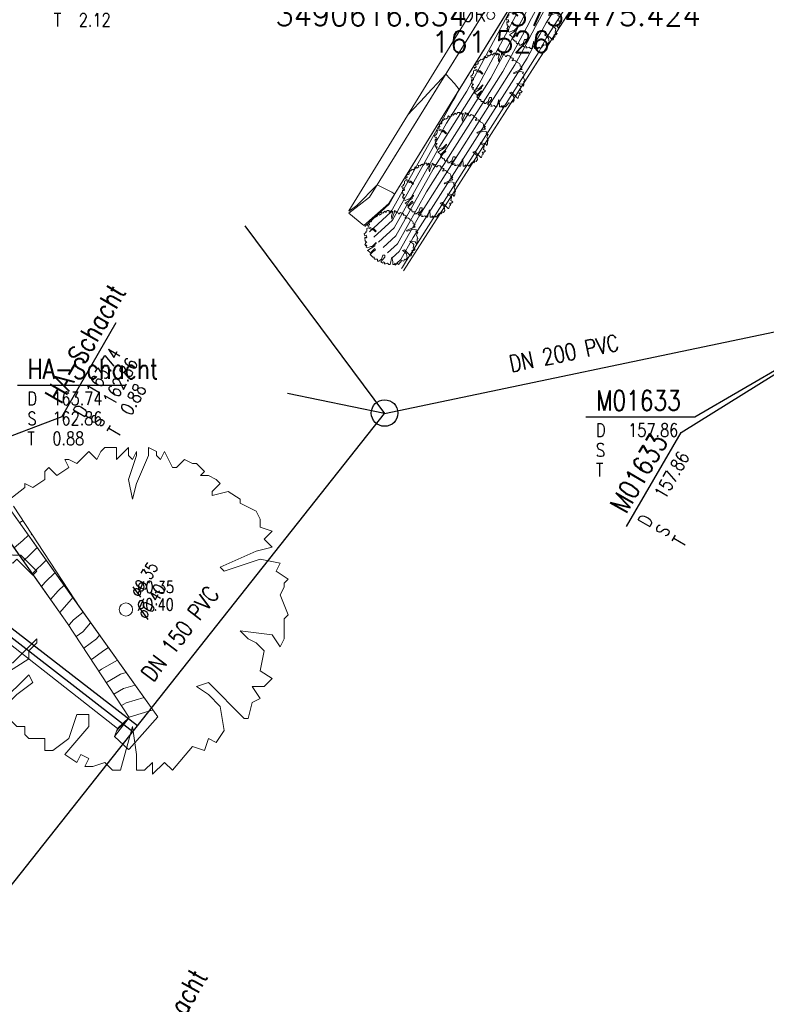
# Model space of a CAD drawing. Header units: metres. Extents: x 3490449 to 3490968, y 5754217 to 5754743.
# Tile 73 of 212: x 3490599 to 3490627, y 5754438 to 5754475. Entities that reach past the tile are written whole.
import ezdxf
from ezdxf.enums import TextEntityAlignment as Align

# ---------------------------------------------------------------- set-up
doc = ezdxf.new("R2010")
doc.units = ezdxf.units.M
doc.header["$LTSCALE"] = 0.25
doc.linetypes.add('Kartierung-07$0$AUSGEZOGEN', pattern=[0])
for name, color, linetype, lineweight, true_color in [('Kartierung-07$0$$BRUCH', 7, 'Continuous', 18, 0x82563a), ('Kartierung-07$0$$HOEHEN_Haupt', 7, 'Continuous', 18, 0x82563a), ('Kartierung-07$0$$HOEHEN_Mittel', 7, 'Continuous', 18, 0x82563a), ('Kartierung-07$0$$P_INF_FL', 7, 'Kartierung-07$0$AUSGEZOGEN', 18, 0x82563a), ('Kartierung-07$0$$P_INF_H', 7, 'Kartierung-07$0$AUSGEZOGEN', 18, 0x82563a), ('Kartierung-07$0$$P_INF_NR', 7, 'Kartierung-07$0$AUSGEZOGEN', 18, 0x82563a), ('Kartierung-07$0$$P_INF_X', 7, 'Kartierung-07$0$AUSGEZOGEN', 18, 0x82563a), ('Kartierung-07$0$$PKT_OR', 7, 'Continuous', 18, 0x82563a), ('Kartierung-07$0$B_Baum', 7, 'Continuous', 18, 0x82563a), ('Kartierung-07$0$B_Befestigt', 7, 'Continuous', 18, 0x82563a), ('Kartierung-07$0$B_Haus', 7, 'Kartierung-07$0$AUSGEZOGEN', 18, 0x82563a), ('Kartierung-07$0$B_Hecke', 7, 'Continuous', 18, 0x82563a), ('Kartierung-07$0$B_Schrift_Baum', 7, 'Continuous', 18, 0x82563a), ('Kartierung-07$0$B_Schrift_Baum_60Grad', 7, 'Continuous', 18, 0x82563a), ('Kartierung-07$0$B_Zaun', 7, 'Kartierung-07$0$AUSGEZOGEN', 18, 0x82563a), ('Kartierung-07$0$Hilfe_DGM', 7, 'Continuous', 18, 0x82563a), ('Kartierung-07$0$SYM_OR', 7, 'Kartierung-07$0$AUSGEZOGEN', 18, 0x82563a)]:
    doc.layers.add(name, color=color, linetype=linetype, lineweight=lineweight, true_color=true_color)
for name, color, linetype, true_color in [('Kartierung-07$0$B_MW-Leitung_Aus', 7, 'Continuous', 0x82563a), ('Kartierung-07$0$B_MW-Leitung_HA_Schrift_Aus', 7, 'Continuous', 0x82563a), ('Kartierung-07$0$B_Schachtschrift_MW_HA_Aus', 7, 'Continuous', 0x82563a), ('Kartierung-07$0$B_Schachtschrift_SW_AUS', 7, 'Continuous', 0x82563a)]:
    doc.layers.add(name, color=color, linetype=linetype, true_color=true_color)
for name, color, linetype in [('Kartierung-07$0$B_MW-Schacht', 7, 'Continuous'), ('Kartierung-07$0$B_Schachtschrift_MW_HA', 7, 'Continuous'), ('Kartierung-07$0$B_Schachtschrift_MW_HA_60Grad', 7, 'Continuous'), ('Kartierung-07$0$B_Schachtschrift_RW_HA_60Grad', 7, 'Continuous')]:
    doc.layers.add(name, color=color, linetype=linetype)
doc.styles.add('Kartierung-07$0$STANDARD', font='romans.shx', dxfattribs={"width": 0.8})

# ---------------------------------------------------------------- blocks, each defined once
blk = doc.blocks.new('Kartierung-07$0$B_Schachtbeschriftung')
blk.add_line((0, 0), (8.186, 0))
at = {"style": 'Kartierung-07$0$STANDARD', "width": 0.8}
for s, p in [('D ', (0.75, -0.5)), ('S ', (0.75, -2)), ('T ', (0.75, -3.5))]:
    blk.add_text(s, height=1, dxfattribs=at).set_placement(p, align=Align.TOP_LEFT)
at = {"ltscale": 0.02, "style": 'Kartierung-07$0$STANDARD', "width": 0.8}
for tag, p, height in [('NUMMER', (0.759, 0.479), 1.5), ('DECKEL', (2.627, -1.5), 1), ('SOHLE', (2.625, -2.996), 1), ('TIEFE', (2.628, -4.501), 1)]:
    blk.add_attdef(tag, p, '', height=height, dxfattribs=at)
at = {"ltscale": 0.02, "style": 'Kartierung-07$0$STANDARD', "width": 0.8, "flags": 1}
blk.add_attdef('FOTO', (1.057, -6.131), '', height=1, dxfattribs=at)
blk = doc.blocks.new('Kartierung-07$0$B_Baum')
at = {"layer": 'Kartierung-07$0$B_Baum'}
blk.add_lwpolyline([(-0.4417, -0.1918), (-0.4667, -0.1793), (-0.4542, -0.1418), (-0.4667, -0.1418), (-0.4792, -0.1543), (-0.4917, -0.1293), (-0.4792, -0.1168), (-0.4792, -0.1043), (-0.4542, -0.0793), (-0.4792, -0.0793), (-0.4917, -0.0543), (-0.4792, -0.0543), (-0.4917, -0.0293), (-0.4917, -0.0043), (-0.4792, 0.0082), (-0.4792, -0.0043), (-0.4667, -0.0043), (-0.4542, 0.0082), (-0.4667, 0.0457), (-0.4917, 0.0332), (-0.5042, 0.0707), (-0.4667, 0.0957), (-0.4792, 0.1082), (-0.4542, 0.1207), (-0.4542, 0.1457), (-0.4542, 0.1707), (-0.4292, 0.1832), (-0.3542, 0.1457), (-0.3417, 0.1582), (-0.2917, 0.1082), (-0.2792, 0.1207), (-0.3292, 0.1707), (-0.3542, 0.1707), (-0.4292, 0.2082), (-0.4417, 0.2332), (-0.4167, 0.2332), (-0.4042, 0.2457), (-0.4167, 0.2832), (-0.4042, 0.2957), (-0.3792, 0.2957), (-0.3667, 0.3082), (-0.3667, 0.3332), (-0.3792, 0.3332), (-0.3167, 0.3832), (-0.3167, 0.3957), (-0.2917, 0.3832), (-0.2542, 0.4082), (-0.2542, 0.4332), (-0.2417, 0.4457), (-0.2167, 0.4207), (-0.1792, 0.4457), (-0.1917, 0.4707), (-0.1792, 0.4707), (-0.1542, 0.4582), (-0.1292, 0.4832), (-0.1167, 0.4957), (-0.0917, 0.4707), (-0.0792, 0.4957), (-0.0667, 0.5082), (-0.0292, 0.5082), (-0.0292, 0.4707), (-0.0167, 0.4832), (0.0083, 0.5082), (0.0083, 0.4832), (0.0208, 0.4707), (0.0333, 0.4957), (0.0333, 0.4832), (0.0083, 0.4082), (0.0208, 0.3457), (0.0333, 0.3957), (0.0708, 0.4832), (0.0708, 0.5082), (0.0958, 0.4957), (0.0958, 0.4832), (0.1083, 0.4707), (0.1208, 0.4957), (0.1333, 0.4707), (0.1458, 0.4457), (0.1583, 0.4457), (0.1833, 0.4707), (0.2083, 0.4582), (0.2208, 0.4582), (0.2458, 0.4332), (0.2333, 0.4207), (0.2583, 0.4207), (0.2833, 0.4082), (0.2958, 0.3957), (0.2708, 0.3707), (0.2708, 0.3582), (0.3208, 0.3707), (0.3583, 0.3457), (0.3583, 0.3332), (0.4083, 0.3082), (0.4208, 0.2832), (0.4208, 0.2582), (0.4583, 0.2457), (0.4333, 0.2207), (0.4583, 0.1957), (0.4083, 0.1832), (0.2958, 0.1332), (0.3083, 0.1207), (0.4208, 0.1582), (0.4833, 0.1457), (0.4708, 0.1207), (0.5083, 0.0957), (0.4958, 0.0832), (0.4958, 0.0707), (0.4833, 0.0457), (0.5083, -0.0168), (0.4958, -0.0293), (0.4958, -0.0918), (0.4833, -0.1168), (0.4583, -0.0793), (0.3583, -0.0668), (0.3833, -0.0918), (0.4083, -0.1043), (0.4333, -0.1293), (0.4208, -0.1918), (0.4583, -0.2168), (0.4333, -0.2418), (0.3958, -0.2418), (0.4208, -0.2793), (0.3958, -0.2918), (0.3833, -0.3418), (0.3708, -0.3418), (0.2583, -0.2293), (0.2208, -0.2418), (0.2583, -0.2668), (0.2958, -0.3043), (0.3083, -0.3793), (0.2833, -0.4168), (0.2583, -0.4043), (0.2458, -0.4418), (0.2083, -0.4293), (0.1458, -0.5043), (0.1208, -0.4793), (0.0833, -0.5168), (0.0833, -0.4793), (0.0583, -0.5043), (0.0333, -0.5043), (0.0333, -0.4543), (0.0208, -0.3668), (-0.0167, -0.5043), (-0.0417, -0.5043), (-0.0667, -0.4793), (-0.1042, -0.4918), (-0.1292, -0.4918), (-0.1167, -0.4668), (-0.1417, -0.4543), (-0.1542, -0.4793), (-0.1917, -0.4543), (-0.1167, -0.3668), (-0.1167, -0.3293), (-0.1542, -0.3293), (-0.1792, -0.4043), (-0.2292, -0.4418), (-0.2542, -0.4418), (-0.2542, -0.4043), (-0.3042, -0.4043), (-0.3167, -0.3918), (-0.3167, -0.3668), (-0.3417, -0.3668), (-0.3917, -0.3168), (-0.3417, -0.2668), (-0.2917, -0.2293), (-0.3042, -0.2043), (-0.3917, -0.2918), (-0.4042, -0.2668), (-0.4417, -0.2418), (-0.3042, -0.1543), (-0.3042, -0.1293), (-0.2792, -0.1043), (-0.2792, -0.0918), (-0.3542, -0.1668), (-0.3792, -0.1668), (-0.4417, -0.1918)], dxfattribs=at)
blk = doc.blocks.new('Kartierung-07$0$PKT_OR')
at = {"layer": 'Kartierung-07$0$SYM_OR'}
blk.add_circle((0, 0), 0.15, dxfattribs=at)
at = {"layer": 'Kartierung-07$0$$P_INF_FL', "style": 'Kartierung-07$0$STANDARD'}
blk.add_attdef('CODE', text='', height=0.8, dxfattribs=at).set_placement((0, 1.7), align=Align.CENTER)
at = {"layer": 'Kartierung-07$0$$P_INF_H', "style": 'Kartierung-07$0$STANDARD'}
blk.add_attdef('H', text='', height=0.8, dxfattribs=at).set_placement((0, -1.4), align=Align.CENTER)
at = {"layer": 'Kartierung-07$0$$P_INF_NR', "style": 'Kartierung-07$0$STANDARD'}
blk.add_attdef('NR', text='', height=0.8, dxfattribs=at).set_placement((0, 0.7), align=Align.CENTER)
at = {"layer": 'Kartierung-07$0$$P_INF_X', "style": 'Kartierung-07$0$STANDARD'}
blk.add_attdef('X', text='', height=0.8, dxfattribs=at).set_placement((-0.9, -0.4), align=Align.RIGHT)
blk.add_attdef('Y', (0.7, -0.4), '', height=0.8, dxfattribs=at)
at = {"layer": 'Kartierung-07$0$SYM_OR', "style": 'Kartierung-07$0$STANDARD'}
blk.add_text('OR', height=0.5, dxfattribs=at).set_placement((-1.096, -0.233))
blk = doc.blocks.new('Kartierung-07$0$Hecke')
at = {"layer": 'Kartierung-07$0$B_Hecke'}
blk.add_lwpolyline([(-0.447, -0.197), (-0.472, -0.185), (-0.46, -0.147), (-0.472, -0.147), (-0.485, -0.16), (-0.497, -0.135), (-0.485, -0.122), (-0.485, -0.11), (-0.46, -0.085), (-0.485, -0.085), (-0.497, -0.06), (-0.485, -0.06), (-0.497, -0.035), (-0.497, -0.01), (-0.485, 0.003), (-0.485, -0.01), (-0.472, -0.01), (-0.46, 0.003), (-0.472, 0.04), (-0.497, 0.028), (-0.51, 0.065), (-0.472, 0.09), (-0.485, 0.103), (-0.46, 0.115), (-0.46, 0.14), (-0.46, 0.165), (-0.435, 0.178), (-0.36, 0.14), (-0.347, 0.153), (-0.297, 0.103), (-0.285, 0.115), (-0.335, 0.165), (-0.36, 0.165), (-0.435, 0.203), (-0.447, 0.228), (-0.422, 0.228), (-0.41, 0.24), (-0.422, 0.278), (-0.41, 0.29), (-0.385, 0.29), (-0.372, 0.303), (-0.372, 0.328), (-0.385, 0.328), (-0.322, 0.378), (-0.322, 0.39), (-0.297, 0.378), (-0.26, 0.403), (-0.26, 0.428), (-0.247, 0.44), (-0.222, 0.415), (-0.185, 0.44), (-0.197, 0.465), (-0.185, 0.465), (-0.16, 0.453), (-0.135, 0.478), (-0.122, 0.49), (-0.097, 0.465), (-0.085, 0.49), (-0.072, 0.503), (-0.035, 0.503), (-0.035, 0.465), (-0.022, 0.478), (0.003, 0.503), (0.003, 0.478), (0.015, 0.465), (0.028, 0.49), (0.028, 0.478), (0.003, 0.403), (0.015, 0.34), (0.028, 0.39), (0.065, 0.478), (0.065, 0.503), (0.09, 0.49), (0.09, 0.478), (0.103, 0.465), (0.115, 0.49), (0.128, 0.465), (0.14, 0.44), (0.153, 0.44), (0.178, 0.465), (0.203, 0.453), (0.215, 0.453), (0.24, 0.428), (0.228, 0.415), (0.253, 0.415), (0.278, 0.403), (0.29, 0.39), (0.265, 0.365), (0.265, 0.353), (0.315, 0.365), (0.353, 0.34), (0.353, 0.328), (0.403, 0.303), (0.415, 0.278), (0.415, 0.253), (0.453, 0.24), (0.428, 0.215), (0.453, 0.19), (0.403, 0.178), (0.29, 0.128), (0.303, 0.115), (0.415, 0.153), (0.478, 0.14), (0.465, 0.115), (0.503, 0.09), (0.49, 0.078), (0.49, 0.065), (0.478, 0.04), (0.503, -0.022), (0.49, -0.035), (0.49, -0.097), (0.478, -0.122), (0.453, -0.085), (0.353, -0.072), (0.378, -0.097), (0.403, -0.11), (0.428, -0.135), (0.415, -0.197), (0.453, -0.222), (0.428, -0.247), (0.39, -0.247), (0.415, -0.285), (0.39, -0.297), (0.378, -0.347), (0.365, -0.347), (0.253, -0.235), (0.215, -0.247), (0.253, -0.272), (0.29, -0.31), (0.303, -0.385), (0.278, -0.422), (0.253, -0.41), (0.24, -0.447), (0.203, -0.435), (0.14, -0.51), (0.115, -0.485), (0.078, -0.522), (0.078, -0.485), (0.053, -0.51), (0.028, -0.51), (0.028, -0.46), (0.015, -0.372), (-0.022, -0.51), (-0.047, -0.51), (-0.072, -0.485), (-0.11, -0.497), (-0.135, -0.497), (-0.122, -0.472), (-0.147, -0.46), (-0.16, -0.485), (-0.197, -0.46), (-0.122, -0.372), (-0.122, -0.335), (-0.16, -0.335), (-0.185, -0.41), (-0.235, -0.447), (-0.26, -0.447), (-0.26, -0.41), (-0.31, -0.41), (-0.322, -0.397), (-0.322, -0.372), (-0.347, -0.372), (-0.397, -0.322), (-0.347, -0.272), (-0.297, -0.235), (-0.31, -0.21), (-0.397, -0.297), (-0.41, -0.272), (-0.447, -0.247), (-0.31, -0.16), (-0.31, -0.135), (-0.285, -0.11), (-0.285, -0.097), (-0.36, -0.172), (-0.385, -0.172), (-0.447, -0.197)], dxfattribs=at)

msp = doc.modelspace()

# ---------------------------------------------------------------- linework, layer by layer
at = {"layer": 'Kartierung-07$0$$BRUCH', "ltscale": 0.02}
for p, q in [((3490624.11, 5754482.615), (3490613.348, 5754465.809)), ((3490616.798, 5754476.225), (3490612.072, 5754468.58)), ((3490612.801, 5754468.339), (3490617.683, 5754476.255)), ((3490616.213, 5754476.07), (3490611.3, 5754468.069)), ((3490612.072, 5754468.58), (3490611.297, 5754467.974)), ((3490611.863, 5754467.513), (3490612.801, 5754468.339)), ((3490611.297, 5754467.974), (3490611.863, 5754467.513)), ((3490598.551, 5754456.829), (3490604.114, 5754449.025)), ((3490600.716, 5754452.533), (3490598.024, 5754456.332)), ((3490594.785, 5754454.696), (3490602.592, 5754448.583)), ((3490603.037, 5754448.998), (3490600.716, 5754452.533)), ((3490602.479, 5754448.283), (3490603.037, 5754448.998)), ((3490604.114, 5754449.025), (3490603.028, 5754447.811)), ((3490603.028, 5754447.811), (3490603.008, 5754447.791))]:
    msp.add_line(p, q, dxfattribs=at)
at = {"layer": 'Kartierung-07$0$$HOEHEN_Haupt', "ltscale": 0.02}
for points in [[(3490627.038, 5754484.926), (3490626.868, 5754484.86), (3490625.587, 5754484.562), (3490625.101, 5754484.18), (3490623.916, 5754483.416), (3490623.829, 5754483.335), (3490623.686, 5754483.192), (3490623.609, 5754483.012), (3490623.568, 5754482.834), (3490623.568, 5754482.656), (3490622.13, 5754480.389), (3490621.527, 5754479.587), (3490618.714, 5754475.143), (3490618.477, 5754474.705), (3490618.398, 5754474.557), (3490618.286, 5754474.348), (3490617.998, 5754473.81), (3490613.712, 5754467.058), (3490613.255, 5754466.239), (3490613.099, 5754466.095)], [(3490617.372, 5754475.627), (3490616.913, 5754474.77), (3490615.733, 5754472.567), (3490614.969, 5754471.363), (3490612.935, 5754467.72), (3490612.239, 5754467.081)], [(3490599.238, 5754455.865), (3490599.035, 5754455.664), (3490598.699, 5754455.38)], [(3490599.374, 5754455.895), (3490599.344, 5754455.876)], [(3490600.915, 5754453.513), (3490600.844, 5754453.442), (3490600.42, 5754452.951)], [(3490602.587, 5754451.158), (3490601.992, 5754450.816), (3490601.892, 5754450.742)]]:
    msp.add_lwpolyline(points, dxfattribs=at)
at = {"layer": 'Kartierung-07$0$$HOEHEN_Mittel', "ltscale": 0.02}
for points in [[(3490627.69, 5754490.056), (3490626.881, 5754487.409), (3490626.849, 5754487.313), (3490625.858, 5754485.859), (3490625.811, 5754485.761), (3490625.467, 5754485.569), (3490625.478, 5754485.463), (3490623.699, 5754484.316), (3490623.513, 5754484.145), (3490623.209, 5754483.84), (3490623.046, 5754483.458), (3490622.959, 5754483.08), (3490622.958, 5754482.703), (3490621.889, 5754481.016), (3490620.587, 5754479.285), (3490618.695, 5754476.295), (3490618.164, 5754475.315), (3490617.987, 5754474.985), (3490617.737, 5754474.517), (3490617.092, 5754473.313), (3490614.215, 5754468.78), (3490613.127, 5754466.831), (3490612.755, 5754466.489)], [(3490627.12, 5754486.38), (3490626.421, 5754485.355), (3490626.045, 5754485.208), (3490625.764, 5754485.142), (3490625.658, 5754485.059), (3490623.808, 5754483.866), (3490623.671, 5754483.74), (3490623.448, 5754483.516), (3490623.328, 5754483.235), (3490623.264, 5754482.957), (3490623.263, 5754482.679), (3490622.009, 5754480.702), (3490621.057, 5754479.436), (3490618.704, 5754475.719), (3490618.32, 5754475.01), (3490618.193, 5754474.771), (3490618.011, 5754474.433), (3490617.545, 5754473.562), (3490613.964, 5754467.919), (3490613.191, 5754466.535), (3490612.927, 5754466.292)], [(3490627.403, 5754484.445), (3490625.411, 5754483.981), (3490624.544, 5754483.301), (3490624.025, 5754482.966), (3490623.987, 5754482.931), (3490623.924, 5754482.868), (3490623.891, 5754482.789), (3490623.873, 5754482.711), (3490623.872, 5754482.633), (3490622.251, 5754480.075), (3490621.997, 5754479.738), (3490618.723, 5754474.566), (3490618.633, 5754474.4), (3490618.603, 5754474.344), (3490618.56, 5754474.264), (3490618.45, 5754474.059), (3490613.461, 5754466.196), (3490613.319, 5754465.942), (3490613.271, 5754465.898)], [(3490617.577, 5754475.413), (3490617.188, 5754474.686), (3490616.186, 5754472.816), (3490614.718, 5754470.502), (3490612.999, 5754467.424), (3490612.411, 5754466.884)], [(3490618.008, 5754475.62), (3490617.782, 5754475.199), (3490617.462, 5754474.601), (3490616.639, 5754473.064), (3490614.467, 5754469.641), (3490613.063, 5754467.127), (3490612.583, 5754466.687)], [(3490613.518, 5754471.681), (3490613.708, 5754471.88), (3490613.986, 5754472.182), (3490613.987, 5754472.182), (3490614.418, 5754472.644), (3490614.625, 5754472.872), (3490614.939, 5754473.217), (3490615.269, 5754472.86), (3490615.448, 5754472.632), (3490615.28, 5754472.318), (3490615.221, 5754472.224), (3490612.871, 5754468.016), (3490612.068, 5754467.278)], [(3490611.896, 5754467.476), (3490612.807, 5754468.312), (3490613.02, 5754468.693), (3490612.912, 5754468.773), (3490612.356, 5754469.04), (3490611.601, 5754468.268), (3490611.6, 5754468.268)], [(3490611.6, 5754468.268), (3490611.398, 5754468.122), (3490611.397, 5754468.121), (3490611.3, 5754468.051)], [(3490599.038, 5754456.41), (3490598.924, 5754456.337)], [(3490599.574, 5754455.394), (3490599.207, 5754455.033), (3490599.043, 5754454.894)], [(3490599.909, 5754454.924), (3490599.394, 5754454.416), (3490599.387, 5754454.408)], [(3490600.244, 5754454.453), (3490599.877, 5754454.092), (3490599.731, 5754453.922)], [(3490600.58, 5754453.983), (3490600.36, 5754453.767), (3490600.076, 5754453.437)], [(3490600.756, 5754452.472), (3490600.787, 5754452.495), (3490600.787, 5754452.496), (3490600.94, 5754452.676), (3490601.295, 5754452.965)], [(3490601.04, 5754452.04), (3490601.292, 5754452.227), (3490601.295, 5754452.229), (3490601.58, 5754452.566)], [(3490601.324, 5754451.607), (3490601.797, 5754451.958), (3490601.803, 5754451.962), (3490601.916, 5754452.096)], [(3490602.251, 5754451.628), (3490602.113, 5754451.548), (3490601.608, 5754451.174)], [(3490602.923, 5754450.689), (3490602.704, 5754450.624), (3490602.701, 5754450.623), (3490602.176, 5754450.309)], [(3490603.26, 5754450.219), (3490602.814, 5754450.088), (3490602.812, 5754450.087), (3490602.46, 5754449.876)], [(3490603.596, 5754449.749), (3490602.924, 5754449.551), (3490602.923, 5754449.55), (3490602.744, 5754449.444)], [(3490603.932, 5754449.279), (3490603.034, 5754449.014), (3490603.028, 5754449.011)], [(3490602.565, 5754448.513), (3490602.653, 5754448.604), (3490602.976, 5754448.941)], [(3490603.034, 5754449.014), (3490603.034, 5754449.014)]]:
    msp.add_lwpolyline(points, dxfattribs=at)
at = {"layer": 'Kartierung-07$0$B_Baum'}
msp.add_circle((3490602.91, 5754453.06, 161.869), 0.25, dxfattribs=at)
at = {"layer": 'Kartierung-07$0$B_Befestigt', "ltscale": 0.02}
for points in [[(3490616.798, 5754476.225), (3490612.072, 5754468.58), (3490611.297, 5754467.974), (3490611.863, 5754467.513), (3490612.801, 5754468.339)], [(3490612.801, 5754468.339), (3490617.683, 5754476.255)]]:
    msp.add_lwpolyline(points, dxfattribs=at)
for points, elevation in [([(3490603.008, 5754447.791), (3490603.028, 5754447.811), (3490604.114, 5754449.025), (3490601.198, 5754453.1), (3490598.551, 5754456.829)], 161.005), ([(3490598.024, 5754456.332), (3490600.716, 5754452.533), (3490603.037, 5754448.998), (3490602.479, 5754448.283)], 163.511)]:
    msp.add_lwpolyline(points, dxfattribs=dict(at, elevation=elevation))
at = {"layer": 'Kartierung-07$0$B_Haus', "ltscale": 0.02}
msp.add_lwpolyline([(3490616.213, 5754476.07), (3490611.3, 5754468.069)], dxfattribs=at)
at = {"layer": 'Kartierung-07$0$B_MW-Leitung_Aus', "ltscale": 0.02}
for p, q in [((3490612.641, 5754460.433), (3490631.188, 5754464.321)), ((3490612.641, 5754460.433), (3490608.992, 5754461.195)), ((3490588.289, 5754429.666), (3490612.641, 5754460.433)), ((3490592.27, 5754457.274), (3490603.347, 5754448.691)), ((3490592.099, 5754457.054), (3490603.174, 5754448.473))]:
    msp.add_line(p, q, dxfattribs=at)
at = {"layer": 'Kartierung-07$0$B_MW-Schacht', "ltscale": 0.02}
msp.add_circle((3490612.641, 5754460.457, 160.556), 0.5, dxfattribs=at)
at = {"layer": 'Kartierung-07$0$B_Schachtschrift_MW_HA', "ltscale": 0.02}
msp.add_line((3490624.307, 5754460.315), (3490631.188, 5754464.321), dxfattribs=at)
at = {"layer": 'Kartierung-07$0$B_Schachtschrift_MW_HA_60Grad', "ltscale": 0.02}
msp.add_line((3490623.792, 5754459.726), (3490631.188, 5754464.321), dxfattribs=at)
at = {"layer": 'Kartierung-07$0$B_Schachtschrift_MW_HA_60Grad', "ltscale": 0.02, "elevation": 160.46}
msp.add_lwpolyline([(3490600.493, 5754460.317), (3490592.173, 5754457.151)], dxfattribs=at)
at = {"layer": 'Kartierung-07$0$B_Schachtschrift_MW_HA_Aus', "ltscale": 0.02}
msp.add_lwpolyline([(3490607.383, 5754467.507), (3490612.641, 5754460.433)], dxfattribs=at)
at = {"layer": 'Kartierung-07$0$B_Zaun', "ltscale": 0.02}
msp.add_lwpolyline([(3490624.11, 5754482.615), (3490613.348, 5754465.809)], dxfattribs=at)
at = {"layer": 'Kartierung-07$0$Hilfe_DGM', "ltscale": 0.02}
msp.add_lwpolyline([(3490598.686, 5754456.95), (3490601.198, 5754453.1), (3490604.114, 5754449.025), (3490603.028, 5754447.811), (3490603.008, 5754447.791), (3490602.479, 5754448.283), (3490602.592, 5754448.583), (3490603.037, 5754448.998), (3490600.716, 5754452.533), (3490598.024, 5754456.332)], dxfattribs=at)

# ---------------------------------------------------------------- block references
at = {"layer": 'Kartierung-07$0$$PKT_OR'}
msp.add_blockref('Kartierung-07$0$PKT_OR', (3490616.634, 5754475.424, 161.526), dxfattribs=at).add_auto_attribs({'Y': '5754475.424', 'X': '3490616.634', 'H': '161.526', 'CODE': 'OR', 'NR': 'M07888'})
at = {"layer": 'Kartierung-07$0$B_Baum', "xscale": 12, "yscale": 12, "zscale": 12}
msp.add_blockref('Kartierung-07$0$B_Baum', (3490602.91, 5754453.06, 318.017), dxfattribs=at)
at = {"layer": 'Kartierung-07$0$B_Hecke', "ltscale": 0.02, "xscale": 2, "yscale": 2, "zscale": 2}
for p in [(3490618.228, 5754475.191), (3490616.904, 5754473.001), (3490615.535, 5754470.765), (3490614.303, 5754468.849), (3490612.888, 5754467.069)]:
    msp.add_blockref('Kartierung-07$0$Hecke', p, dxfattribs=at)
at = {"layer": 'Kartierung-07$0$B_Schachtschrift_MW_HA', "ltscale": 0.02, "xscale": 0.5, "yscale": 0.5, "zscale": 0.5}
for p, values in [((3490598.828, 5754461.503, 320.92), {'NUMMER': 'HA-Schacht', 'DECKEL': '163.74', 'SOHLE': '162.86', 'TIEFE': '0.88'}), ((3490620.215, 5754460.315), {'NUMMER': 'M01633', 'DECKEL': ' 157.86'})]:
    msp.add_blockref('Kartierung-07$0$B_Schachtbeschriftung', p, dxfattribs=at).add_auto_attribs(values)
at = {"layer": 'Kartierung-07$0$B_Schachtschrift_MW_HA_60Grad', "ltscale": 0.02, "xscale": 0.4999999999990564, "yscale": 0.4999999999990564, "zscale": 0.4999999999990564, "rotation": 59.99999999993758}
for p, values in [((3490600.493, 5754460.317), {'NUMMER': 'HA-Schacht', 'DECKEL': '163.74', 'SOHLE': '162.86', 'TIEFE': '0.88'}), ((3490621.746, 5754456.182), {'NUMMER': 'M01633', 'DECKEL': ' 157.86'})]:
    msp.add_blockref('Kartierung-07$0$B_Schachtbeschriftung', p, dxfattribs=at).add_auto_attribs(values)
at = {"layer": 'Kartierung-07$0$B_Schachtschrift_RW_HA_60Grad', "ltscale": 0.02, "xscale": 0.4999999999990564, "yscale": 0.4999999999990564, "zscale": 0.4999999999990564, "rotation": 59.99999999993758}
msp.add_blockref('Kartierung-07$0$B_Schachtbeschriftung', (3490603.249, 5754433.996, 157.939), dxfattribs=at).add_auto_attribs({'NUMMER': 'Sickerschacht', 'DECKEL': 'offen', 'SOHLE': '158.95', 'TIEFE': '---'})
at = {"layer": 'Kartierung-07$0$B_Schachtschrift_SW_AUS', "ltscale": 0.02, "xscale": 0.5, "yscale": 0.5, "zscale": 0.5}
msp.add_blockref('Kartierung-07$0$B_Schachtbeschriftung', (3490599.823, 5754477.254), dxfattribs=at).add_auto_attribs({'NUMMER': '90542123', 'DECKEL': '165.59', 'SOHLE': '163.47', 'TIEFE': '2.12'})

# ---------------------------------------------------------------- texts
at = {"layer": 'Kartierung-07$0$B_MW-Leitung_HA_Schrift_Aus', "ltscale": 0.02, "style": 'Kartierung-07$0$STANDARD', "width": 0.8}
for s, rotation, p in [('DN 200 PVC', 11.3643, (3490617.4, 5754461.991)), ('DN 150 PVC', 52.8497, (3490603.933, 5754450.301))]:
    msp.add_text(s, height=0.625, rotation=rotation, dxfattribs=at).set_placement(p)
at = {"layer": 'Kartierung-07$0$B_Schrift_Baum', "char_height": 0.45, "width": 2.55674, "attachment_point": 1, "style": 'Kartierung-07$0$STANDARD'}
for s, insert in [('%%C0.35', (3490603.334, 5754454.134, 223.003)), ('%%C0.40', (3490603.325, 5754453.474))]:
    msp.add_mtext(s, dxfattribs=dict(at, insert=insert))
at = {"layer": 'Kartierung-07$0$B_Schrift_Baum_60Grad', "char_height": 0.45, "width": 2.55674, "attachment_point": 1, "rotation": 60, "style": 'Kartierung-07$0$STANDARD'}
for s, insert in [('%%C0.35', (3490603.059, 5754453.698, 223.003)), ('%%C0.40', (3490603.335, 5754452.869))]:
    msp.add_mtext(s, dxfattribs=dict(at, insert=insert))

doc.saveas('drawing.dxf')
